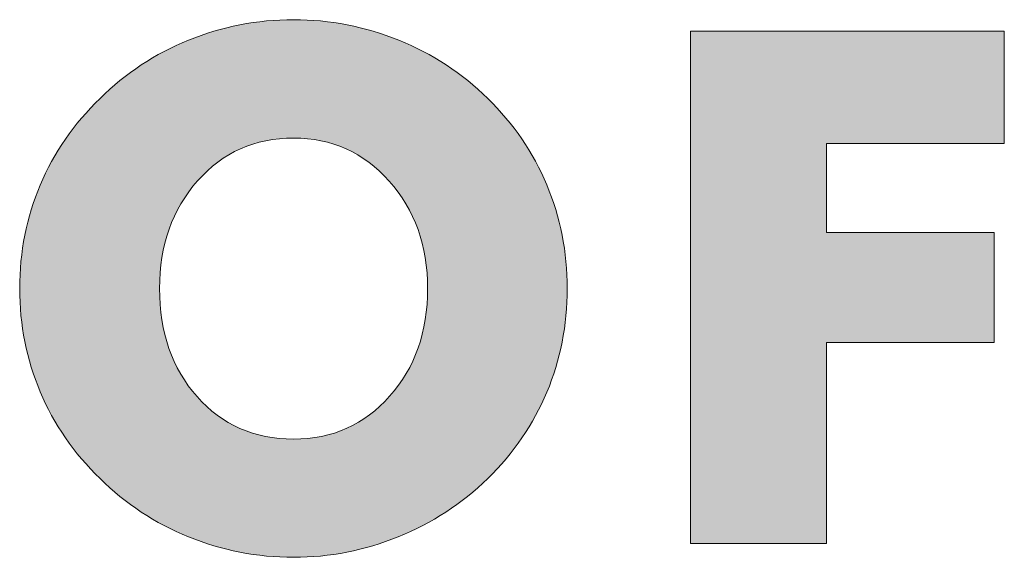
# Model space of a CAD drawing. Header units: millimetres. Extents: x 132 to 163.1, y 0.1 to 17.
import ezdxf

# ---------------------------------------------------------------- set-up
doc = ezdxf.new("R2010")
doc.units = ezdxf.units.MM

msp = doc.modelspace()

# ---------------------------------------------------------------- hatches: boundary and pattern name
at = {"true_color": 0xffffff, "transparency": 33554687}
h = msp.add_hatch(color=7, dxfattribs=at)
edge = h.paths.add_edge_path(flags=0)
edge.add_spline(control_points=[(149.292, 8.555), (149.292, 7.394), (149.078, 6.306), (148.652, 5.292), (148.226, 4.277), (147.605, 3.37), (146.789, 2.569), (145.966, 1.775), (145.025, 1.163), (143.967, 0.733), (142.909, 0.303), (141.81, 0.088), (140.671, 0.088), (139.517, 0.088), (138.412, 0.303), (137.358, 0.733), (136.303, 1.163), (135.375, 1.775), (134.574, 2.569), (133.744, 3.37), (133.113, 4.281), (132.683, 5.303), (132.254, 6.324), (132.039, 7.408), (132.039, 8.555), (132.039, 9.709), (132.254, 10.795), (132.683, 11.813), (133.113, 12.83), (133.744, 13.74), (134.574, 14.541), (135.375, 15.335), (136.303, 15.947), (137.358, 16.377), (138.412, 16.807), (139.517, 17.022), (140.671, 17.022), (141.817, 17.022), (142.921, 16.807), (143.983, 16.377), (145.045, 15.947), (145.981, 15.335), (146.789, 14.541), (147.598, 13.747), (148.217, 12.84), (148.647, 11.818), (149.077, 10.796), (149.292, 9.709), (149.292, 8.555)], knot_values=[0, 0, 0, 0, 1, 1, 1, 2, 2, 2, 3, 3, 3, 4, 4, 4, 5, 5, 5, 6, 6, 6, 7, 7, 7, 8, 8, 8, 9, 9, 9, 10, 10, 10, 11, 11, 11, 12, 12, 12, 13, 13, 13, 14, 14, 14, 15, 15, 15, 16, 16, 16, 16], degree=3, periodic=1)
edge = h.paths.add_edge_path(flags=0)
edge.add_spline(control_points=[(140.671, 3.814), (141.891, 3.814), (142.899, 4.263), (143.697, 5.159), (144.494, 6.056), (144.893, 7.188), (144.893, 8.555), (144.893, 9.907), (144.489, 11.035), (143.68, 11.939), (142.872, 12.843), (141.869, 13.295), (140.671, 13.295), (139.451, 13.295), (138.442, 12.845), (137.644, 11.945), (136.847, 11.045), (136.448, 9.915), (136.448, 8.555), (136.448, 7.173), (136.841, 6.038), (137.628, 5.148), (138.414, 4.259), (139.429, 3.814), (140.671, 3.814)], knot_values=[0, 0, 0, 0, 1, 1, 1, 2, 2, 2, 3, 3, 3, 4, 4, 4, 5, 5, 5, 6, 6, 6, 7, 7, 7, 8, 8, 8, 8], degree=3, periodic=1)
msp.add_hatch(color=7, dxfattribs=at).paths.add_polyline_path([(153.177, 0.518), (153.177, 16.658), (163.065, 16.658), (163.065, 13.119), (157.465, 13.119), (157.465, 10.319), (162.746, 10.319), (162.746, 6.857), (157.465, 6.857), (157.465, 0.518)], flags=0)

# ---------------------------------------------------------------- linework, layer by layer
at = {"color": 18, "linetype": 'Continuous', "lineweight": 18, "true_color": 0x000000}
msp.add_lwpolyline([(153.177, 0.518), (153.177, 16.658), (163.065, 16.658), (163.065, 13.119), (157.465, 13.119), (157.465, 10.319), (162.746, 10.319), (162.746, 6.857), (157.465, 6.857), (157.465, 0.518), (153.177, 0.518)], close=True, dxfattribs=at)
for points, knots in [([(149.292, 8.555), (149.292, 7.394), (149.078, 6.306), (148.652, 5.292), (148.226, 4.277), (147.605, 3.37), (146.789, 2.569), (145.966, 1.775), (145.025, 1.163), (143.967, 0.733), (142.909, 0.303), (141.81, 0.088), (140.671, 0.088), (139.517, 0.088), (138.412, 0.303), (137.358, 0.733), (136.303, 1.163), (135.375, 1.775), (134.574, 2.569), (133.744, 3.37), (133.113, 4.281), (132.683, 5.303), (132.254, 6.324), (132.039, 7.408), (132.039, 8.555), (132.039, 9.709), (132.254, 10.795), (132.683, 11.813), (133.113, 12.83), (133.744, 13.74), (134.574, 14.541), (135.375, 15.335), (136.303, 15.947), (137.358, 16.377), (138.412, 16.807), (139.517, 17.022), (140.671, 17.022), (141.817, 17.022), (142.921, 16.807), (143.983, 16.377), (145.045, 15.947), (145.981, 15.335), (146.789, 14.541), (147.598, 13.747), (148.217, 12.84), (148.647, 11.818), (149.077, 10.796), (149.292, 9.709), (149.292, 8.555)], [0, 0, 0, 0, 1, 1, 1, 2, 2, 2, 3, 3, 3, 4, 4, 4, 5, 5, 5, 6, 6, 6, 7, 7, 7, 8, 8, 8, 9, 9, 9, 10, 10, 10, 11, 11, 11, 12, 12, 12, 13, 13, 13, 14, 14, 14, 15, 15, 15, 16, 16, 16, 16]), ([(140.671, 3.814), (141.891, 3.814), (142.899, 4.263), (143.697, 5.159), (144.494, 6.056), (144.893, 7.188), (144.893, 8.555), (144.893, 9.907), (144.489, 11.035), (143.68, 11.939), (142.872, 12.843), (141.869, 13.295), (140.671, 13.295), (139.451, 13.295), (138.442, 12.845), (137.644, 11.945), (136.847, 11.045), (136.448, 9.915), (136.448, 8.555), (136.448, 7.173), (136.841, 6.038), (137.628, 5.148), (138.414, 4.259), (139.429, 3.814), (140.671, 3.814)], [0, 0, 0, 0, 1, 1, 1, 2, 2, 2, 3, 3, 3, 4, 4, 4, 5, 5, 5, 6, 6, 6, 7, 7, 7, 8, 8, 8, 8])]:
    msp.add_open_spline(points, degree=3, knots=knots, dxfattribs=at)

doc.saveas('drawing.dxf')
